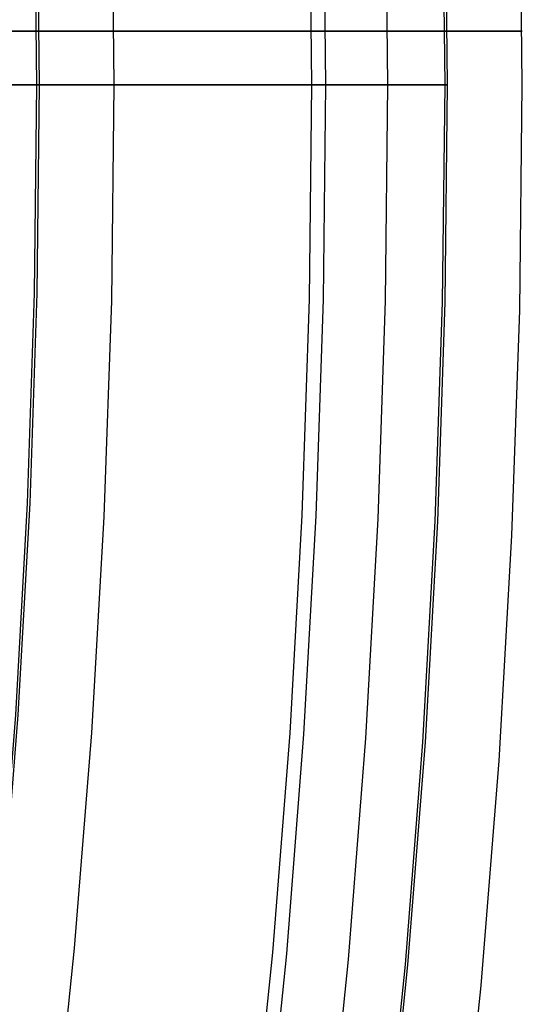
# Model space of a CAD drawing. Header units: millimetres. Extents: x -14 to 488, y -50 to 50.
# Tile 78 of 256: x 242.59 to 244.4, y -3.5 to 0.04. Entities that reach past the tile are written whole.
import ezdxf

# ---------------------------------------------------------------- set-up
doc = ezdxf.new("R2010")
doc.units = ezdxf.units.MM
doc.header["$MEASUREMENT"] = 0
doc.layers.add('Default', color=7, linetype='Continuous')

msp = doc.modelspace()

# ---------------------------------------------------------------- linework, layer by layer
at = {"layer": 'Default'}
for points in [[(242.929, -0.1931), (242.9201, 0.5848), (242.8934, 1.3623), (242.8489, 2.139), (242.7867, 2.9144), (242.7068, 3.6883), (242.6092, 4.4602), (242.494, 5.2296), (242.3612, 5.9962), (242.2013, 6.8053), (242.0217, 7.6103), (241.8228, 8.4106), (241.6045, 9.2059), (241.367, 9.9957), (241.1105, 10.7795)], [(242.929, -0.1931), (242.9201, 0.5848), (242.8934, 1.3623), (242.8489, 2.139), (242.7867, 2.9144), (242.7068, 3.6883), (242.6092, 4.4602), (242.494, 5.2296), (242.3612, 5.9962), (242.2013, 6.8053), (242.0217, 7.6103), (241.8228, 8.4106), (241.6045, 9.2059), (241.367, 9.9957), (241.1105, 10.7795)], [(240.8538, 10.6731), (241.1103, 9.887), (241.346, 9.0996), (241.5613, 8.3117), (241.7561, 7.524), (241.9309, 6.7373), (242.0858, 5.9522), (242.2212, 5.1694), (242.3373, 4.3897), (242.4345, 3.6135), (242.513, 2.8415), (242.5735, 2.0743), (242.6161, 1.3125), (242.6413, 0.5565), (242.6497, -0.1931)], [(240.8624, 10.676), (241.1189, 9.8897), (241.3547, 9.1021), (241.57, 8.314), (241.7649, 7.5261), (241.9397, 6.7391), (242.0947, 5.9538), (242.2301, 5.1709), (242.3462, 4.3909), (242.4434, 3.6145), (242.522, 2.8423), (242.5824, 2.0749), (242.6251, 1.3129), (242.6503, 0.5567), (242.6587, -0.1931)], [(244.3978, -0.1931), (244.3885, 0.6184), (244.3606, 1.4295), (244.3143, 2.2397), (244.2494, 3.0486), (244.166, 3.8559), (244.0642, 4.6611), (243.944, 5.4638), (243.8055, 6.2635), (243.6386, 7.1075), (243.4514, 7.9472), (243.2438, 8.7821), (243.0161, 9.6118), (242.7684, 10.4357)], [(242.5121, 10.3254), (242.7581, 9.5037), (242.9827, 8.6816), (243.1861, 7.8597), (243.3685, 7.0387), (243.5301, 6.2195), (243.6714, 5.4027), (243.7925, 4.589), (243.8939, 3.779), (243.9759, 2.9735), (244.0389, 2.1729), (244.0834, 1.378), (244.1098, 0.5891), (244.1185, -0.1931)], [(242.5207, 10.3281), (242.7668, 9.5062), (242.9914, 8.6839), (243.1948, 7.8617), (243.3773, 7.0406), (243.539, 6.2211), (243.6802, 5.4041), (243.8014, 4.5902), (243.9028, 3.78), (243.9849, 2.9743), (244.0479, 2.1736), (244.0924, 1.3784), (244.1188, 0.5893), (244.1275, -0.1931)], [(242.3154, 10.2638), (242.56, 9.447), (242.7833, 8.6297), (242.9854, 7.8126), (243.1667, 6.9964), (243.3275, 6.182), (243.4679, 5.3699), (243.5883, 4.561), (243.6891, 3.7558), (243.7706, 2.955), (243.8333, 2.1591), (243.8775, 1.3688), (243.9037, 0.5846), (243.9124, -0.1931)], [(242.0546, 10.1823), (242.2973, 9.3719), (242.5188, 8.5609), (242.7194, 7.7501), (242.8993, 6.9403), (243.0588, 6.1322), (243.1981, 5.3265), (243.3176, 4.5239), (243.4176, 3.725), (243.4985, 2.9304), (243.5607, 2.1408), (243.6045, 1.3566), (243.6305, 0.5785), (243.6391, -0.1931)], [(242.1026, 10.1973), (242.3456, 9.3857), (242.5675, 8.5735), (242.7684, 7.7616), (242.9485, 6.9507), (243.1082, 6.1414), (243.2477, 5.3345), (243.3674, 4.5307), (243.4676, 3.7307), (243.5486, 2.9349), (243.6108, 2.1441), (243.6548, 1.3589), (243.6808, 0.5796), (243.6894, -0.1931)], [(242.6497, -0.1931), (242.6413, -0.9427), (242.6161, -1.6986), (242.5735, -2.4605), (242.513, -3.2276), (242.4345, -3.9996), (242.3373, -4.7758), (242.2212, -5.5556), (242.0858, -6.3383), (241.9309, -7.1234), (241.7561, -7.9102), (241.5613, -8.6978), (241.346, -9.4857), (241.1103, -10.2731), (240.8538, -11.0592), (240.5766, -11.8432), (240.2785, -12.6244), (239.9594, -13.4019)], [(242.6587, -0.1931), (242.6503, -0.9429), (242.6251, -1.699), (242.5824, -2.4611), (242.522, -3.2284), (242.4434, -4.0006), (242.3462, -4.777), (242.2301, -5.557), (242.0947, -6.34), (241.9397, -7.1253), (241.7649, -7.9122), (241.57, -8.7001), (241.3547, -9.4882), (241.1189, -10.2758), (240.8624, -11.0621), (240.585, -11.8463), (240.2868, -12.6277), (239.9677, -13.4054)], [(240.2144, -13.5083), (240.5407, -12.7136), (240.835, -11.9431), (241.1104, -11.1658), (241.367, -10.382), (241.6044, -9.5922), (241.8227, -8.7969), (242.0217, -7.9965), (242.2012, -7.1915), (242.3612, -6.3825), (242.494, -5.6159), (242.6092, -4.8465), (242.7068, -4.0747), (242.7867, -3.3008), (242.8489, -2.5253), (242.8934, -1.7485), (242.9201, -0.971), (242.929, -0.1931)], [(240.2144, -13.5083), (240.5407, -12.7136), (240.835, -11.9431), (241.1104, -11.1658), (241.367, -10.382), (241.6044, -9.5922), (241.8227, -8.7969), (242.0217, -7.9965), (242.2012, -7.1915), (242.3612, -6.3825), (242.494, -5.6159), (242.6092, -4.8465), (242.7068, -4.0747), (242.7867, -3.3008), (242.8489, -2.5253), (242.8934, -1.7485), (242.9201, -0.971), (242.929, -0.1931)], [(243.6391, -0.1931), (243.6305, -0.9646), (243.6045, -1.7427), (243.5607, -2.5269), (243.4985, -3.3165), (243.4176, -4.1111), (243.3176, -4.91), (243.1981, -5.7127), (243.0588, -6.5184), (242.8993, -7.3265), (242.7194, -8.1362), (242.5188, -8.947), (242.2973, -9.758), (242.0546, -10.5684), (241.7907, -11.3775), (241.5053, -12.1845), (241.1984, -12.9886), (240.87, -13.7889)], [(243.6894, -0.1931), (243.6808, -0.9657), (243.6548, -1.745), (243.6108, -2.5303), (243.5486, -3.3211), (243.4676, -4.1168), (243.3674, -4.9169), (243.2477, -5.7207), (243.1082, -6.5275), (242.9485, -7.3368), (242.7684, -8.1477), (242.5675, -8.9597), (242.3456, -9.7718), (242.1026, -10.5834), (241.8383, -11.3937), (241.5525, -12.2019), (241.2452, -13.0071), (240.9163, -13.8086)], [(243.9124, -0.1931), (243.9037, -0.9707), (243.8775, -1.7549), (243.8333, -2.5452), (243.7706, -3.3411), (243.6891, -4.1419), (243.5883, -4.9471), (243.4679, -5.7561), (243.3275, -6.5681), (243.1667, -7.3825), (242.9854, -8.1987), (242.7833, -9.0158), (242.56, -9.8332), (242.3154, -10.65), (242.0494, -11.4654), (241.7618, -12.2788), (241.4525, -13.0892), (241.1215, -13.8958)], [(244.1185, -0.1931), (244.1098, -0.9753), (244.0834, -1.7641), (244.0389, -2.5591), (243.9759, -3.3596), (243.8939, -4.1651), (243.7925, -4.9751), (243.6714, -5.7888), (243.5301, -6.6056), (243.3685, -7.4248), (243.1861, -8.2458), (242.9827, -9.0677), (242.7581, -9.8899), (242.5121, -10.7115), (242.2445, -11.5318), (241.9552, -12.3499), (241.6441, -13.165), (241.3112, -13.9764)], [(244.1275, -0.1931), (244.1188, -0.9755), (244.0924, -1.7645), (244.0479, -2.5597), (243.9849, -3.3604), (243.9028, -4.1662), (243.8014, -4.9763), (243.6802, -5.7902), (243.539, -6.6072), (243.3773, -7.4267), (243.1948, -8.2478), (242.9914, -9.07), (242.7668, -9.8923), (242.5207, -10.7142), (242.253, -11.5347), (241.9637, -12.353), (241.6525, -13.1683), (241.3195, -13.9799)], [(241.566, -14.0833), (241.9064, -13.2542), (242.2133, -12.4505), (242.5007, -11.6396), (242.7683, -10.8219), (243.016, -9.998), (243.2438, -9.1684), (243.4513, -8.3335), (243.6386, -7.4937), (243.8055, -6.6497), (243.944, -5.8501), (244.0642, -5.0474), (244.166, -4.2423), (244.2494, -3.435), (244.3142, -2.626), (244.3606, -1.8157), (244.3885, -1.0046), (244.3978, -0.1931)]]:
    msp.add_lwpolyline(points, dxfattribs=at)
at = {"layer": 'Default', "extrusion": (0, 1, 0)}
for points in [[(-241.4602, 22.2174), (-241.4605, 22.1869), (-241.4616, 22.1561), (-241.4635, 22.125), (-241.4661, 22.0937), (-241.4695, 22.0623), (-241.4738, 22.0306), (-241.4788, 21.9988), (-241.4847, 21.9669), (-241.4914, 21.9349), (-241.499, 21.9028), (-241.5075, 21.8707), (-241.5169, 21.8386), (-241.5271, 21.8065), (-241.5383, 21.7745), (-241.5503, 21.7425), (-241.5633, 21.7107), (-241.5772, 21.679), (-241.592, 21.6474), (-241.6077, 21.6161), (-241.6243, 21.5851), (-241.6418, 21.5543), (-241.6602, 21.5239), (-241.6794, 21.4938), (-241.6996, 21.4641), (-241.7206, 21.4347), (-241.7425, 21.4059), (-241.7652, 21.3775), (-241.7887, 21.3497), (-241.813, 21.3223), (-241.838, 21.2956), (-241.8638, 21.2694), (-241.8904, 21.2439), (-241.9176, 21.219), (-241.9455, 21.1948), (-241.974, 21.1713), (-242.0032, 21.1486), (-242.0329, 21.1265), (-242.0632, 21.1053), (-242.094, 21.0848), (-242.1252, 21.0651), (-242.1569, 21.0462), (-242.1891, 21.0281), (-242.2215, 21.0109), (-242.2544, 20.9945), (-242.2875, 20.9789), (-242.3209, 20.9642), (-242.3545, 20.9503), (-242.3883, 20.9373), (-242.4223, 20.9252), (-242.4564, 20.9139), (-242.4906, 20.9034), (-242.5248, 20.8938), (-242.5591, 20.885), (-242.5933, 20.8771), (-242.6276, 20.87), (-242.6617, 20.8636), (-242.6958, 20.8581), (-242.7297, 20.8534), (-242.7634, 20.8494), (-242.797, 20.8462), (-242.8304, 20.8438), (-242.8635, 20.842), (-242.8964, 20.841), (-242.929, 20.8407), (-242.9616, 20.841), (-242.9945, 20.842), (-243.0276, 20.8438), (-243.061, 20.8462), (-243.0945, 20.8494), (-243.1283, 20.8534), (-243.1622, 20.8581), (-243.1962, 20.8636), (-243.2304, 20.87), (-243.2646, 20.8771), (-243.2989, 20.885), (-243.3331, 20.8938), (-243.3674, 20.9034), (-243.4016, 20.9139), (-243.4357, 20.9252), (-243.4696, 20.9373), (-243.5034, 20.9503), (-243.5371, 20.9642), (-243.5705, 20.9789), (-243.6036, 20.9945), (-243.6364, 21.0109), (-243.6689, 21.0281), (-243.701, 21.0462), (-243.7327, 21.0651), (-243.764, 21.0848), (-243.7948, 21.1053), (-243.825, 21.1265), (-243.8548, 21.1486), (-243.8839, 21.1713), (-243.9124, 21.1948), (-243.9403, 21.219), (-243.9676, 21.2439), (-243.9941, 21.2694), (-244.0199, 21.2956), (-244.045, 21.3223), (-244.0693, 21.3497), (-244.0928, 21.3775), (-244.1155, 21.4059), (-244.1373, 21.4347), (-244.1583, 21.4641), (-244.1785, 21.4938), (-244.1978, 21.5239), (-244.2162, 21.5543), (-244.2337, 21.5851), (-244.2503, 21.6161), (-244.266, 21.6474), (-244.2808, 21.679), (-244.2946, 21.7107), (-244.3076, 21.7425), (-244.3197, 21.7745), (-244.3308, 21.8065), (-244.3411, 21.8386), (-244.3504, 21.8707), (-244.3589, 21.9028), (-244.3665, 21.9349), (-244.3732, 21.9669), (-244.3791, 21.9988), (-244.3842, 22.0306), (-244.3884, 22.0623), (-244.3918, 22.0937), (-244.3945, 22.125), (-244.3963, 22.1561), (-244.3974, 22.1869), (-244.3978, 22.2174)], [(-244.3978, 22.2174), (-244.3974, 22.248), (-244.3963, 22.2788), (-244.3945, 22.3099), (-244.3918, 22.3411), (-244.3884, 22.3726), (-244.3842, 22.4043), (-244.3791, 22.436), (-244.3732, 22.468), (-244.3665, 22.5), (-244.3589, 22.532), (-244.3504, 22.5641), (-244.3411, 22.5963), (-244.3308, 22.6284), (-244.3197, 22.6604), (-244.3076, 22.6924), (-244.2946, 22.7242), (-244.2808, 22.7559), (-244.266, 22.7874), (-244.2503, 22.8187), (-244.2337, 22.8498), (-244.2162, 22.8806), (-244.1978, 22.911), (-244.1785, 22.9411), (-244.1583, 22.9708), (-244.1373, 23.0001), (-244.1155, 23.029), (-244.0928, 23.0574), (-244.0693, 23.0852), (-244.045, 23.1125), (-244.0199, 23.1393), (-243.9941, 23.1654), (-243.9676, 23.191), (-243.9403, 23.2158), (-243.9124, 23.24), (-243.8839, 23.2635), (-243.8548, 23.2863), (-243.825, 23.3083), (-243.7948, 23.3296), (-243.764, 23.3501), (-243.7327, 23.3698), (-243.701, 23.3887), (-243.6689, 23.4068), (-243.6364, 23.424), (-243.6036, 23.4404), (-243.5705, 23.456), (-243.5371, 23.4707), (-243.5034, 23.4845), (-243.4696, 23.4975), (-243.4357, 23.5097), (-243.4016, 23.521), (-243.3674, 23.5315), (-243.3331, 23.5411), (-243.2989, 23.5498), (-243.2646, 23.5578), (-243.2304, 23.5649), (-243.1962, 23.5712), (-243.1622, 23.5767), (-243.1283, 23.5815), (-243.0945, 23.5854), (-243.061, 23.5886), (-243.0276, 23.5911), (-242.9945, 23.5928), (-242.9616, 23.5939), (-242.929, 23.5942), (-242.8964, 23.5939), (-242.8635, 23.5928), (-242.8304, 23.5911), (-242.797, 23.5886), (-242.7634, 23.5854), (-242.7297, 23.5815), (-242.6958, 23.5767), (-242.6617, 23.5712), (-242.6276, 23.5649), (-242.5933, 23.5578), (-242.5591, 23.5498), (-242.5248, 23.5411), (-242.4906, 23.5315), (-242.4564, 23.521), (-242.4223, 23.5097), (-242.3883, 23.4975), (-242.3545, 23.4845), (-242.3209, 23.4707), (-242.2875, 23.456), (-242.2544, 23.4404), (-242.2215, 23.424), (-242.1891, 23.4068), (-242.1569, 23.3887), (-242.1252, 23.3698), (-242.094, 23.3501), (-242.0632, 23.3296), (-242.0329, 23.3083), (-242.0032, 23.2863), (-241.974, 23.2635), (-241.9455, 23.24), (-241.9176, 23.2158), (-241.8904, 23.191), (-241.8638, 23.1654), (-241.838, 23.1393), (-241.813, 23.1125), (-241.7887, 23.0852), (-241.7652, 23.0574), (-241.7425, 23.029), (-241.7206, 23.0001), (-241.6996, 22.9708), (-241.6794, 22.9411), (-241.6602, 22.911), (-241.6418, 22.8806), (-241.6243, 22.8498), (-241.6077, 22.8187), (-241.592, 22.7874), (-241.5772, 22.7559), (-241.5633, 22.7242), (-241.5503, 22.6924), (-241.5383, 22.6604), (-241.5271, 22.6284), (-241.5169, 22.5963), (-241.5075, 22.5641), (-241.499, 22.532), (-241.4914, 22.5), (-241.4847, 22.468), (-241.4788, 22.436), (-241.4738, 22.4043), (-241.4695, 22.3726), (-241.4661, 22.3411), (-241.4635, 22.3099), (-241.4616, 22.2788), (-241.4605, 22.248), (-241.4602, 22.2174)]]:
    msp.add_lwpolyline(points, dxfattribs=at)
at = {"layer": 'Default', "extrusion": (0.091365, 0.995817, 0)}
for points in [[(-240.604, 22.2174), (-240.6044, 22.1869), (-240.6055, 22.1561), (-240.6073, 22.125), (-240.61, 22.0937), (-240.6134, 22.0623), (-240.6176, 22.0306), (-240.6226, 21.9988), (-240.6285, 21.9669), (-240.6353, 21.9349), (-240.6429, 21.9028), (-240.6514, 21.8707), (-240.6607, 21.8386), (-240.671, 21.8065), (-240.6821, 21.7745), (-240.6942, 21.7425), (-240.7071, 21.7107), (-240.721, 21.679), (-240.7358, 21.6474), (-240.7515, 21.6161), (-240.7681, 21.5851), (-240.7856, 21.5543), (-240.804, 21.5239), (-240.8233, 21.4938), (-240.8434, 21.4641), (-240.8645, 21.4347), (-240.8863, 21.4059), (-240.909, 21.3775), (-240.9325, 21.3497), (-240.9568, 21.3223), (-240.9819, 21.2956), (-241.0077, 21.2694), (-241.0342, 21.2439), (-241.0614, 21.219), (-241.0893, 21.1948), (-241.1179, 21.1713), (-241.147, 21.1486), (-241.1768, 21.1265), (-241.207, 21.1053), (-241.2378, 21.0848), (-241.2691, 21.0651), (-241.3008, 21.0462), (-241.3329, 21.0281), (-241.3654, 21.0109), (-241.3982, 20.9945), (-241.4313, 20.9789), (-241.4647, 20.9642), (-241.4983, 20.9503), (-241.5322, 20.9373), (-241.5661, 20.9252), (-241.6002, 20.9139), (-241.6344, 20.9034), (-241.6687, 20.8938), (-241.7029, 20.885), (-241.7372, 20.8771), (-241.7714, 20.87), (-241.8055, 20.8636), (-241.8396, 20.8581), (-241.8735, 20.8534), (-241.9073, 20.8494), (-241.9408, 20.8462), (-241.9742, 20.8438), (-242.0073, 20.842), (-242.0402, 20.841), (-242.0728, 20.8407), (-242.1054, 20.841), (-242.1383, 20.842), (-242.1714, 20.8438), (-242.2048, 20.8462), (-242.2384, 20.8494), (-242.2721, 20.8534), (-242.306, 20.8581), (-242.3401, 20.8636), (-242.3742, 20.87), (-242.4084, 20.8771), (-242.4427, 20.885), (-242.477, 20.8938), (-242.5112, 20.9034), (-242.5454, 20.9139), (-242.5795, 20.9252), (-242.6135, 20.9373), (-242.6473, 20.9503), (-242.6809, 20.9642), (-242.7143, 20.9789), (-242.7474, 20.9945), (-242.7802, 21.0109), (-242.8127, 21.0281), (-242.8448, 21.0462), (-242.8766, 21.0651), (-242.9078, 21.0848), (-242.9386, 21.1053), (-242.9689, 21.1265), (-242.9986, 21.1486), (-243.0277, 21.1713), (-243.0563, 21.1948), (-243.0842, 21.219), (-243.1114, 21.2439), (-243.1379, 21.2694), (-243.1638, 21.2956), (-243.1888, 21.3223), (-243.2131, 21.3497), (-243.2366, 21.3775), (-243.2593, 21.4059), (-243.2812, 21.4347), (-243.3022, 21.4641), (-243.3223, 21.4938), (-243.3416, 21.5239), (-243.36, 21.5543), (-243.3775, 21.5851), (-243.3941, 21.6161), (-243.4098, 21.6474), (-243.4246, 21.679), (-243.4385, 21.7107), (-243.4514, 21.7425), (-243.4635, 21.7745), (-243.4747, 21.8065), (-243.4849, 21.8386), (-243.4943, 21.8707), (-243.5027, 21.9028), (-243.5103, 21.9349), (-243.5171, 21.9669), (-243.523, 21.9988), (-243.528, 22.0306), (-243.5322, 22.0623), (-243.5357, 22.0937), (-243.5383, 22.125), (-243.5401, 22.1561), (-243.5412, 22.1869), (-243.5416, 22.2174)], [(-243.5416, 22.2174), (-243.5412, 22.248), (-243.5401, 22.2788), (-243.5383, 22.3099), (-243.5357, 22.3411), (-243.5322, 22.3726), (-243.528, 22.4043), (-243.523, 22.436), (-243.5171, 22.468), (-243.5103, 22.5), (-243.5027, 22.532), (-243.4943, 22.5641), (-243.4849, 22.5963), (-243.4747, 22.6284), (-243.4635, 22.6604), (-243.4514, 22.6924), (-243.4385, 22.7242), (-243.4246, 22.7559), (-243.4098, 22.7874), (-243.3941, 22.8187), (-243.3775, 22.8498), (-243.36, 22.8806), (-243.3416, 22.911), (-243.3223, 22.9411), (-243.3022, 22.9708), (-243.2812, 23.0001), (-243.2593, 23.029), (-243.2366, 23.0574), (-243.2131, 23.0852), (-243.1888, 23.1125), (-243.1638, 23.1393), (-243.1379, 23.1654), (-243.1114, 23.191), (-243.0842, 23.2158), (-243.0563, 23.24), (-243.0277, 23.2635), (-242.9986, 23.2863), (-242.9689, 23.3083), (-242.9386, 23.3296), (-242.9078, 23.3501), (-242.8766, 23.3698), (-242.8448, 23.3887), (-242.8127, 23.4068), (-242.7802, 23.424), (-242.7474, 23.4404), (-242.7143, 23.456), (-242.6809, 23.4707), (-242.6473, 23.4845), (-242.6135, 23.4975), (-242.5795, 23.5097), (-242.5454, 23.521), (-242.5112, 23.5315), (-242.477, 23.5411), (-242.4427, 23.5498), (-242.4084, 23.5578), (-242.3742, 23.5649), (-242.3401, 23.5712), (-242.306, 23.5767), (-242.2721, 23.5815), (-242.2384, 23.5854), (-242.2048, 23.5886), (-242.1714, 23.5911), (-242.1383, 23.5928), (-242.1054, 23.5939), (-242.0728, 23.5942), (-242.0402, 23.5939), (-242.0073, 23.5928), (-241.9742, 23.5911), (-241.9408, 23.5886), (-241.9073, 23.5854), (-241.8735, 23.5815), (-241.8396, 23.5767), (-241.8055, 23.5712), (-241.7714, 23.5649), (-241.7372, 23.5578), (-241.7029, 23.5498), (-241.6687, 23.5411), (-241.6344, 23.5315), (-241.6002, 23.521), (-241.5661, 23.5097), (-241.5322, 23.4975), (-241.4983, 23.4845), (-241.4647, 23.4707), (-241.4313, 23.456), (-241.3982, 23.4404), (-241.3654, 23.424), (-241.3329, 23.4068), (-241.3008, 23.3887), (-241.2691, 23.3698), (-241.2378, 23.3501), (-241.207, 23.3296), (-241.1768, 23.3083), (-241.147, 23.2863), (-241.1179, 23.2635), (-241.0893, 23.24), (-241.0614, 23.2158), (-241.0342, 23.191), (-241.0077, 23.1654), (-240.9819, 23.1393), (-240.9568, 23.1125), (-240.9325, 23.0852), (-240.909, 23.0574), (-240.8863, 23.029), (-240.8645, 23.0001), (-240.8434, 22.9708), (-240.8233, 22.9411), (-240.804, 22.911), (-240.7856, 22.8806), (-240.7681, 22.8498), (-240.7515, 22.8187), (-240.7358, 22.7874), (-240.721, 22.7559), (-240.7071, 22.7242), (-240.6942, 22.6924), (-240.6821, 22.6604), (-240.671, 22.6284), (-240.6607, 22.5963), (-240.6514, 22.5641), (-240.6429, 22.532), (-240.6353, 22.5), (-240.6285, 22.468), (-240.6226, 22.436), (-240.6176, 22.4043), (-240.6134, 22.3726), (-240.61, 22.3411), (-240.6073, 22.3099), (-240.6055, 22.2788), (-240.6044, 22.248), (-240.604, 22.2174)]]:
    msp.add_lwpolyline(points, dxfattribs=at)
at = {"layer": 'Default'}
for points in [[(242.5283, -0.1931, 19.6112), (242.6093, -0.1931, 19.5046), (242.6901, -0.1931, 19.3912), (242.7707, -0.1931, 19.2703), (242.8507, -0.1931, 19.1413), (242.9301, -0.1931, 19.0036), (243.0086, -0.1931, 18.8564), (243.086, -0.1931, 18.6991), (243.1621, -0.1931, 18.5311), (243.2367, -0.1931, 18.3517), (243.3097, -0.1931, 18.1602), (243.3808, -0.1931, 17.956), (243.4499, -0.1931, 17.7384), (243.5167, -0.1931, 17.5067), (243.581, -0.1931, 17.2604), (243.6427, -0.1931, 16.9987), (243.7016, -0.1931, 16.721), (243.7574, -0.1931, 16.4265), (243.8099, -0.1931, 16.1148), (243.8591, -0.1931, 15.7851), (243.9463, -0.1931, 15.069), (244.0174, -0.1931, 14.2729), (244.0708, -0.1931, 13.3918), (244.105, -0.1931, 12.4201), (244.1275, -0.1931, 5.7899), (244.1256, -0.1931, 5.5983), (244.1199, -0.1931, 5.4096), (244.1103, -0.1931, 5.2237), (244.0969, -0.1931, 5.0407), (244.0797, -0.1931, 4.8606), (244.0586, -0.1931, 4.6833), (244.0337, -0.1931, 4.5089), (244.0049, -0.1931, 4.3374), (243.9724, -0.1931, 4.1687), (243.9359, -0.1931, 4.003), (243.8957, -0.1931, 3.8401), (243.8516, -0.1931, 3.6802), (243.8037, -0.1931, 3.5231), (243.752, -0.1931, 3.369), (243.6965, -0.1931, 3.2178), (243.6371, -0.1931, 3.0695), (243.5739, -0.1931, 2.9241), (243.5069, -0.1931, 2.7817), (243.436, -0.1931, 2.6422), (243.3614, -0.1931, 2.5057), (243.2829, -0.1931, 2.3721), (243.2006, -0.1931, 2.2414), (243.1146, -0.1931, 2.1138), (243.0247, -0.1931, 1.9891), (242.9309, -0.1931, 1.8673), (242.8334, -0.1931, 1.7486), (242.7321, -0.1931, 1.6328), (242.627, -0.1931, 1.52), (242.518, -0.1931, 1.4102)], [(242.5569, -0.1931, 51.9042), (243.0853, -0.1931, 46.0728), (243.6391, -0.1931, 37.0876), (243.9124, -0.1931, 30.11), (243.9356, -0.1931, 28.9577), (243.9366, -0.1931, 28.4132), (243.9256, -0.1931, 27.8912), (243.9145, -0.1931, 27.6389), (243.899, -0.1931, 27.3927), (243.8787, -0.1931, 27.1525), (243.8532, -0.1931, 26.9185), (243.8219, -0.1931, 26.6909), (243.7845, -0.1931, 26.4697), (243.7634, -0.1931, 26.3616), (243.7405, -0.1931, 26.2552), (243.7159, -0.1931, 26.1504), (243.6894, -0.1931, 26.0474), (243.6611, -0.1931, 25.946), (243.6309, -0.1931, 25.8464), (243.5989, -0.1931, 25.7485), (243.5652, -0.1931, 25.6524), (243.5299, -0.1931, 25.558), (243.4928, -0.1931, 25.4655), (243.4542, -0.1931, 25.3748), (243.4141, -0.1931, 25.286), (243.3724, -0.1931, 25.199), (243.3293, -0.1931, 25.1139), (243.2847, -0.1931, 25.0307), (243.2389, -0.1931, 24.9495), (243.1917, -0.1931, 24.8702), (243.1432, -0.1931, 24.7928), (243.0936, -0.1931, 24.7175), (243.0427, -0.1931, 24.6441), (242.9908, -0.1931, 24.5728), (242.9378, -0.1931, 24.5035), (242.8837, -0.1931, 24.4363), (242.8287, -0.1931, 24.3711), (242.7728, -0.1931, 24.3081), (242.7159, -0.1931, 24.2472), (242.6583, -0.1931, 24.1884), (242.5998, -0.1931, 24.1318), (242.5407, -0.1931, 24.0774)], [(242.5522, -0.1931, 14.177), (242.6035, -0.1931, 13.3305), (242.6366, -0.1931, 12.3895), (242.6587, -0.1931, 5.7896), (242.6571, -0.1931, 5.6241), (242.6521, -0.1931, 5.4622), (242.644, -0.1931, 5.3039), (242.6327, -0.1931, 5.1493), (242.6182, -0.1931, 4.9982), (242.6007, -0.1931, 4.8508), (242.5802, -0.1931, 4.707)]]:
    msp.add_polyline3d(points, dxfattribs=at)

doc.saveas('drawing.dxf')
